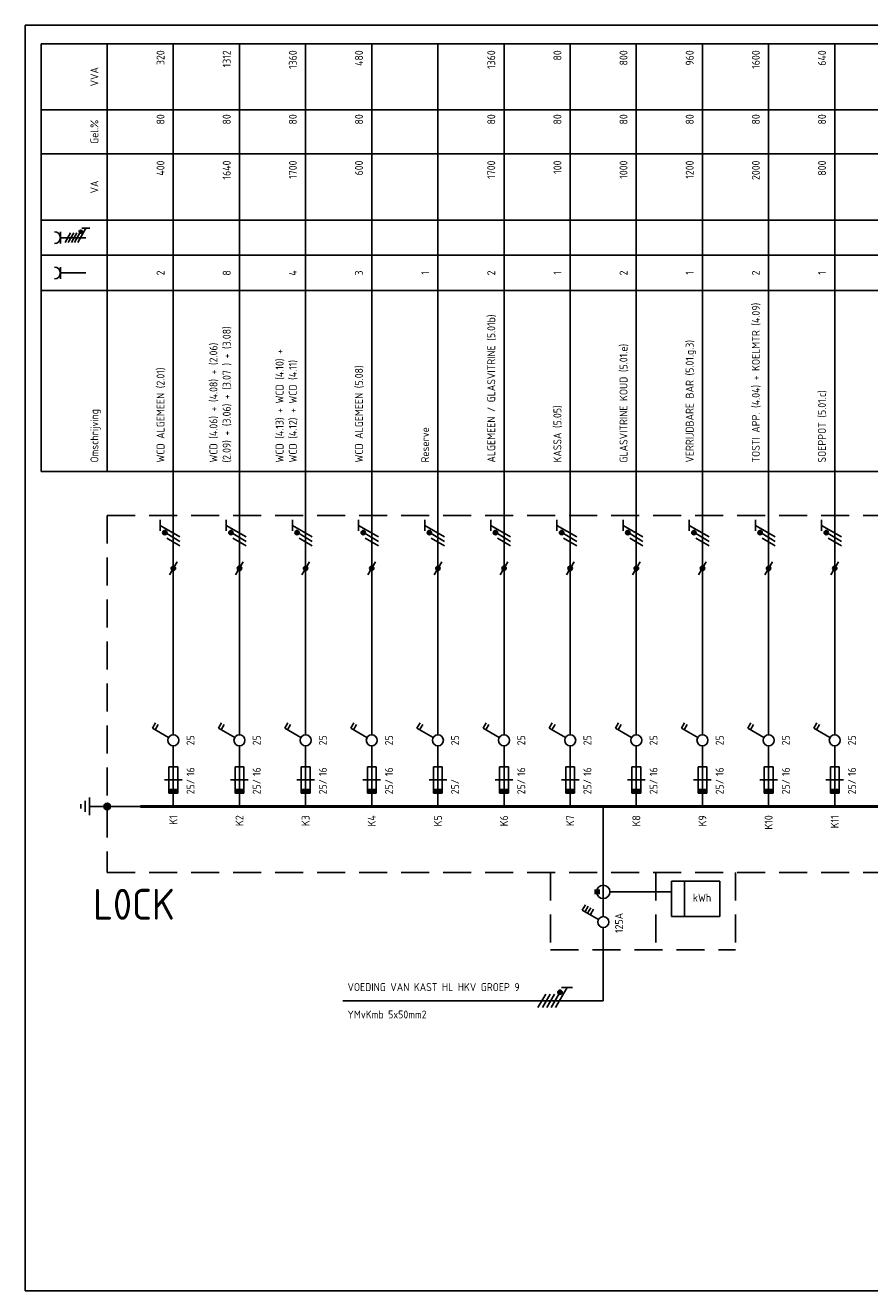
# Model space of a CAD drawing. Extents: x -155 to 649, y 6 to 293.
# Tile 1 of 3: x -155 to 36, y 6 to 293. Entities that reach past the tile are written whole.
import ezdxf
from ezdxf.enums import TextEntityAlignment as Align

# ---------------------------------------------------------------- set-up
doc = ezdxf.new("R2010")
doc.units = 0
doc.linetypes.add('HIDDEN', pattern=[9.525, 6.35, -3.175])
doc.layers.get('0').update_dxf_attribs({"linetype": 'CONTINUOUS'})
for name, color, linetype in [('EL$1----', 3, 'CONTINUOUS'), ('EL$1----_L0K', 3, 'CONTINUOUS'), ('EL6112--', 3, 'CONTINUOUS'), ('EL6121--', 3, 'CONTINUOUS'), ('VPORT', 30, 'CONTINUOUS')]:
    doc.layers.add(name, color=color, linetype=linetype)
doc.styles.add('BURO-018', font='iso.shx', dxfattribs={"height": 1.8})

# ---------------------------------------------------------------- blocks, each defined once
blk = doc.blocks.new('B2')
at = {"color": 0, "linetype": 'Continuous'}
for p, q in [((0, 16.25), (0, 21)), ((-4.75, 17.74), (-4.05, 18.95)), ((-1.08, 15.62), (-4.75, 17.74)), ((-4.14, 17.39), (-3.44, 18.6)), ((0, 0), (0, 13.75)), ((-1, 9), (-1, 3)), ((1, 9), (-1, 9)), ((1, 3), (1, 9)), ((2, 6), (-2, 6)), ((-1, 3), (1, 3))]:
    blk.add_line(p, q, dxfattribs=at)
blk.add_circle((0, 15), 1.25, dxfattribs=at)
blk.add_solid([(-1, 3), (-1, 4), (1, 3), (1, 4)], dxfattribs=at)
at = {"color": 1, "linetype": 'Continuous', "style": 'BURO-018'}
blk.add_attdef('E_IGS', text='', height=1.8, rotation=90, dxfattribs=at).set_placement((3, 15), align=Align.TOP_CENTER)
at = {"color": 1, "style": 'BURO-018'}
blk.add_attdef('E_VRIJ1', (-3, 3), '', height=1.8, rotation=90, dxfattribs=at)
at = {"color": 1, "linetype": 'Continuous', "style": 'BURO-018'}
blk.add_attdef('E_ISP', text='', height=1.8, rotation=90, dxfattribs=at).set_placement((3, 6.9), align=Align.TOP_LEFT)
blk.add_attdef('E_ISPH', text='', height=1.8, rotation=90, dxfattribs=at).set_placement((3, 6.2), align=Align.TOP_RIGHT)
blk = doc.blocks.new('m1')
at = {"color": 0, "linetype": 'Continuous'}
blk.add_line((0, 21), (0, 33), dxfattribs=at)
blk = doc.blocks.new('b1s')
at = {"color": 0, "linetype": 'Continuous'}
blk.add_line((0, 33), (0, 54), dxfattribs=at)
blk = doc.blocks.new('m1s')
at = {"color": 0, "linetype": 'Continuous'}
blk.add_line((0, 54), (0, 66), dxfattribs=at)
blk = doc.blocks.new('KOLNR6')
at = {"color": 0, "linetype": 'Continuous'}
for p, q in [((-3.5, -1.5), (-3.5, 1.5)), ((3, 0), (-3.5, 0))]:
    blk.add_line(p, q, dxfattribs=at)
blk.add_arc((-5, 0), 1.5, 270, 90, dxfattribs=at)
blk = doc.blocks.new('KOLNR7')
at = {"color": 0, "linetype": 'Continuous'}
for p, q in [((-3.5, -1.5), (-3.5, 1.5)), ((3, 0), (-3.5, 0)), ((-2.29, -1.2), (-0.91, 1.2)), ((-1.49, -1.2), (-0.11, 1.2)), ((-0.69, -1.2), (0.69, 1.2)), ((0.11, -1.2), (1.49, 1.2)), ((2.99, 2.4), (0.91, -1.2)), ((3.99, 2.4), (1.99, 2.4))]:
    blk.add_line(p, q, dxfattribs=at)
at = {"color": 0, "linetype": 'Continuous', "const_width": 0.4}
blk.add_lwpolyline([(1.69, 1.35, 1), (1.69, 1.75, 1)], format="xyb", close=True, dxfattribs=at)
at = {"color": 0, "linetype": 'Continuous'}
blk.add_circle((1.69, 1.55), 0.4, dxfattribs=at)
blk.add_arc((-5, 0), 1.5, 270, 90, dxfattribs=at)
blk = doc.blocks.new('111104A')
at = {"color": 0, "linetype": 'Continuous'}
for p, q in [((-3, 4.98), (-3, 2.48)), ((-3, 3.73), (1.5, 1.13)), ((1.5, 0.13), (-1.5, 1.87)), ((1.5, -0.87), (-1.5, 0.87))]:
    blk.add_line(p, q, dxfattribs=at)
at = {"color": 0, "linetype": 'Continuous', "const_width": 0.5}
blk.add_lwpolyline([(-1.68, 2.12, 1), (-2.18, 2.12, 1)], format="xyb", close=True, dxfattribs=at)
at = {"color": 0, "linetype": 'Continuous'}
blk.add_circle((-1.93, 2.12), 0.5, dxfattribs=at)
at = {"color": 0, "linetype": 'Continuous', "style": 'BURO-018', "flags": 1}
blk.add_attdef('E_MATCODE', text='', height=1.8, dxfattribs=at).set_placement((0, 0), align=Align.MIDDLE)
blk = doc.blocks.new('0302A1_')
at = {"color": 0, "linetype": 'Continuous'}
blk.add_line((-0.87, -1.5), (0.87, 1.5), dxfattribs=at)
at = {"color": 0, "const_width": 0.5}
blk.add_lwpolyline([(-0.25, 0, 1), (0.25, 0, 1)], format="xyb", close=True, dxfattribs=at)
at = {"color": 0, "linetype": 'Continuous'}
blk.add_circle((0, 0), 0.5, dxfattribs=at)
blk = doc.blocks.new('1114A3A')
at = {"color": 0, "linetype": 'Continuous'}
for p, q in [((0.62, 1.08), (2.74, 4.75)), ((1.69, 2.93), (2.9, 2.23)), ((2.04, 3.54), (3.25, 2.84)), ((2.39, 4.14), (3.6, 3.44)), ((2.74, 4.75), (3.95, 4.05))]:
    blk.add_line(p, q, dxfattribs=at)
blk.add_circle((0, 0), 1.25, dxfattribs=at)
at = {"color": 0, "linetype": 'Continuous', "style": 'BURO-018', "flags": 1}
for tag, p in [('E_ID', (0, 0.08)), ('E_MATCODE', (0, -4.92))]:
    blk.add_attdef(tag, p, '', height=1.8, dxfattribs=at)
at = {"color": 0, "linetype": 'Continuous', "style": 'BURO-018'}
blk.add_attdef('E_IGS', text='', height=1.8, dxfattribs=at).set_placement((3, 0.08), align=Align.MIDDLE_LEFT)
blk = doc.blocks.new('111104')
at = {"color": 0, "linetype": 'Continuous'}
for p, q in [((-3, 6.98), (-3, 4.48)), ((-3, 5.73), (1.5, 3.13)), ((1.5, 2.13), (-1.5, 3.87)), ((1.5, 1.13), (-1.5, 2.87)), ((1.5, 0.13), (-1.5, 1.87)), ((1.5, -0.87), (-1.5, 0.87))]:
    blk.add_line(p, q, dxfattribs=at)
at = {"color": 0, "linetype": 'Continuous', "const_width": 0.5}
blk.add_lwpolyline([(-1.68, 4.12, 1), (-2.18, 4.12, 1)], format="xyb", close=True, dxfattribs=at)
at = {"color": 0, "linetype": 'Continuous'}
blk.add_circle((-1.93, 4.12), 0.5, dxfattribs=at)
at = {"color": 0, "linetype": 'Continuous', "style": 'BURO-018', "flags": 1}
blk.add_attdef('E_MATCODE', text='', height=1.8, dxfattribs=at).set_placement((0, 0), align=Align.MIDDLE)
blk = doc.blocks.new('E00005')
at = {"color": 0, "linetype": 'Continuous'}
for p, q in [((2, 5.75), (-2, 5.75)), ((1.25, 6.75), (-1.25, 6.75)), ((0.5, 7.75), (-0.5, 7.75)), ((0, 5.75), (0, 2.5))]:
    blk.add_line(p, q, dxfattribs=at)
at = {"color": 0, "linetype": 'Continuous', "const_width": 0.75}
blk.add_lwpolyline([(-0.375, 1.75, 1), (0.375, 1.75, 1)], format="xyb", close=True, dxfattribs=at)
at = {"color": 0, "linetype": 'Continuous'}
blk.add_circle((0, 1.75), 0.75, dxfattribs=at)
at = {"color": 0, "linetype": 'Continuous', "style": 'BURO-018', "flags": 1}
blk.add_attdef('E_MATCODE', text='', height=1.8, dxfattribs=at).set_placement((0, 0), align=Align.MIDDLE)

msp = doc.modelspace()

# ---------------------------------------------------------------- linework, layer by layer
at = {"layer": 'EL$1----'}
for p, q in [((-23.98, 115.88), (-23.98, 90.9)), ((-23.98, 71.8), (-83.02, 71.8))]:
    msp.add_line(p, q, dxfattribs=at)
at = {"layer": 'EL$1----', "linetype": 'Continuous'}
for p, q in [((-8.52, 98.91), (2.48, 98.91)), ((-8.52, 90.91), (-8.52, 98.91)), ((-5.52, 98.91), (-5.52, 90.91)), ((2.48, 98.91), (2.48, 90.91)), ((2.48, 90.91), (-8.52, 90.91))]:
    msp.add_line(p, q, dxfattribs=at)
at = {"layer": 'EL$1----', "color": 1}
for p, q in [((-25.95, 96.91), (-24.74, 96.91)), ((-25.95, 96.51), (-24.74, 96.51)), ((-25.95, 96.1), (-24.74, 96.1)), ((-22.46, 96.51), (-8.52, 96.51))]:
    msp.add_line(p, q, dxfattribs=at)
msp.add_circle((-23.98, 96.51), 1.52, dxfattribs=at)
at = {"layer": 'EL$1----_L0K', "color": 1}
for p, q in [((-151.48, 288.88), (193.52, 288.88)), ((-151.48, 191.88), (-151.48, 288.88)), ((-136.48, 191.88), (-136.48, 288.88)), ((-151.48, 273.88), (193.52, 273.88)), ((-151.48, 263.88), (193.52, 263.88)), ((-151.48, 248.88), (193.52, 248.88)), ((-151.48, 248.88), (193.52, 248.88)), ((-151.48, 248.88), (193.52, 248.88)), ((-151.48, 248.88), (193.52, 248.88)), ((-151.48, 248.88), (193.52, 248.88)), ((-151.48, 248.88), (193.52, 248.88)), ((-151.48, 248.88), (193.52, 248.88)), ((-151.48, 240.88), (193.52, 240.88)), ((-151.48, 232.88), (193.52, 232.88)), ((-151.48, 232.88), (193.52, 232.88)), ((-151.48, 232.88), (193.52, 232.88)), ((-151.48, 232.88), (193.52, 232.88)), ((-151.48, 232.88), (193.52, 232.88)), ((-151.48, 191.88), (193.52, 191.88))]:
    msp.add_line(p, q, dxfattribs=at)
at = {"layer": 'EL$1----_L0K'}
for p, q in [((-121.48, 181.88), (-121.48, 288.88)), ((-106.48, 181.88), (-106.48, 288.88)), ((-91.48, 181.88), (-91.48, 288.88)), ((-76.48, 181.88), (-76.48, 288.88)), ((-61.48, 181.88), (-61.48, 288.88)), ((-46.48, 181.88), (-46.48, 288.88)), ((-31.48, 181.88), (-31.48, 288.88)), ((-16.48, 181.88), (-16.48, 288.88)), ((-1.48, 181.88), (-1.48, 288.88)), ((13.52, 181.88), (13.52, 288.88)), ((28.52, 181.88), (28.52, 288.88))]:
    msp.add_line(p, q, dxfattribs=at)
at = {"layer": 'EL$1----_L0K', "color": 1, "linetype": 'HIDDEN'}
for p, q in [((-136.48, 181.88), (220.17, 181.88)), ((-136.48, 181.88), (-136.48, 100.88)), ((-136.48, 100.88), (202.17, 100.88)), ((-35.91, 100.88), (-35.91, 83.38)), ((-12.05, 100.88), (-12.05, 83.38)), ((5.99, 100.88), (5.99, 83.38)), ((-35.91, 83.38), (5.99, 83.38))]:
    msp.add_line(p, q, dxfattribs=at)
at = {"layer": 'EL$1----_L0K', "const_width": 0.7}
for points in [[(-113.98, 115.88), (-128.98, 115.88)], [(-98.98, 115.88), (-113.98, 115.88)], [(-83.98, 115.88), (-98.98, 115.88)], [(-68.98, 115.88), (-83.98, 115.88)], [(-53.98, 115.88), (-68.98, 115.88)], [(-38.98, 115.88), (-53.98, 115.88)], [(-23.98, 115.88), (-38.98, 115.88)], [(-8.98, 115.88), (-23.98, 115.88)], [(6.02, 115.88), (-8.98, 115.88)], [(21.02, 115.88), (6.02, 115.88)], [(36.02, 115.88), (21.02, 115.88)], [(51.02, 115.88), (36.02, 115.88)]]:
    msp.add_lwpolyline(points, dxfattribs=at)
at = {"layer": 'EL6112--'}
msp.add_line((-23.98, 88.4), (-23.98, 71.8), dxfattribs=at)
at = {"layer": 'EL6121--'}
msp.add_line((-128.98, 115.88), (-136.48, 115.88), dxfattribs=at)
at = {"layer": 'VPORT'}
msp.add_lwpolyline([(-155.05, 293.05), (-155.05, 6.05), (39.95, 6.05), (39.95, 75.05), (234.95, 75.05), (234.95, 293.05)], close=True, dxfattribs=at)

# ---------------------------------------------------------------- block references
at = {"layer": 'EL$1----'}
for p in [(-121.48, 169.88), (-106.48, 169.88), (-91.48, 169.88), (-76.48, 169.88), (-61.48, 169.88), (-46.48, 169.88), (-31.48, 169.88), (-16.48, 169.88), (-1.48, 169.88), (13.52, 169.88), (28.52, 169.88)]:
    msp.add_blockref('0302A1_', p, dxfattribs=at)
ref = msp.add_blockref('1114A3A', (-23.98, 89.65), dxfattribs=dict(at, rotation=90))
ref.add_attrib('E_IGS', '125A', dxfattribs={"layer": '0', "color": 2, "linetype": 'Continuous', "height": 1.8, "rotation": 90, "style": 'BURO-018'}).set_placement((-20.4, 87.18), align=Align.MIDDLE_LEFT)
at = {"layer": 'EL$1----_L0K', "xscale": 0.8888888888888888, "yscale": 0.8888888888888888, "zscale": 0.8888888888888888}
for name, p in [('KOLNR7', (-143.98, 244.88)), ('KOLNR6', (-143.98, 236.88))]:
    msp.add_blockref(name, p, dxfattribs=at)
at = {"layer": 'EL$1----_L0K'}
for name, p in [('m1s', (-121.48, 115.88)), ('m1s', (-106.48, 115.88)), ('m1s', (-91.48, 115.88)), ('m1s', (-76.48, 115.88)), ('m1s', (-61.48, 115.88)), ('m1s', (-46.48, 115.88)), ('m1s', (-31.48, 115.88)), ('m1s', (-16.48, 115.88)), ('m1s', (-1.48, 115.88)), ('m1s', (13.52, 115.88)), ('m1s', (28.52, 115.88)), ('b1s', (-121.48, 115.88)), ('b1s', (-106.48, 115.88)), ('b1s', (-91.48, 115.88)), ('b1s', (-76.48, 115.88)), ('b1s', (-61.48, 115.88)), ('b1s', (-46.48, 115.88)), ('b1s', (-31.48, 115.88)), ('b1s', (-16.48, 115.88)), ('b1s', (-1.48, 115.88)), ('b1s', (13.52, 115.88)), ('b1s', (28.52, 115.88)), ('m1', (-121.48, 115.88)), ('m1', (-106.48, 115.88)), ('m1', (-91.48, 115.88)), ('m1', (-76.48, 115.88)), ('m1', (-61.48, 115.88)), ('m1', (-46.48, 115.88)), ('m1', (-31.48, 115.88)), ('m1', (-16.48, 115.88)), ('m1', (-1.48, 115.88)), ('m1', (13.52, 115.88)), ('m1', (28.52, 115.88))]:
    msp.add_blockref(name, p, dxfattribs=at)
ref = msp.add_blockref('B2', (-121.48, 115.88), dxfattribs=at)
ref.add_attrib('E_ISPH', '25/', dxfattribs={"layer": '0', "color": 2, "linetype": 'Continuous', "height": 1.8, "rotation": 90, "style": 'BURO-018'}).set_placement((-118.48, 122.08), align=Align.TOP_RIGHT)
ref.add_attrib('E_ISP', '16', dxfattribs={"layer": '0', "color": 2, "linetype": 'Continuous', "height": 1.8, "rotation": 90, "style": 'BURO-018'}).set_placement((-118.48, 122.78), align=Align.TOP_LEFT)
ref.add_attrib('E_IGS', '25', dxfattribs={"layer": '0', "color": 2, "linetype": 'Continuous', "height": 1.8, "rotation": 90, "style": 'BURO-018'}).set_placement((-118.48, 130.88), align=Align.TOP_CENTER)
ref = msp.add_blockref('B2', (-106.48, 115.88), dxfattribs=at)
ref.add_attrib('E_ISPH', '25/', dxfattribs={"layer": '0', "color": 2, "linetype": 'Continuous', "height": 1.8, "rotation": 90, "style": 'BURO-018'}).set_placement((-103.48, 122.08), align=Align.TOP_RIGHT)
ref.add_attrib('E_ISP', '16', dxfattribs={"layer": '0', "color": 2, "linetype": 'Continuous', "height": 1.8, "rotation": 90, "style": 'BURO-018'}).set_placement((-103.48, 122.78), align=Align.TOP_LEFT)
ref.add_attrib('E_IGS', '25', dxfattribs={"layer": '0', "color": 2, "linetype": 'Continuous', "height": 1.8, "rotation": 90, "style": 'BURO-018'}).set_placement((-103.48, 130.88), align=Align.TOP_CENTER)
ref = msp.add_blockref('B2', (-91.48, 115.88), dxfattribs=at)
ref.add_attrib('E_ISPH', '25/', dxfattribs={"layer": '0', "color": 2, "linetype": 'Continuous', "height": 1.8, "rotation": 90, "style": 'BURO-018'}).set_placement((-88.48, 122.08), align=Align.TOP_RIGHT)
ref.add_attrib('E_ISP', '16', dxfattribs={"layer": '0', "color": 2, "linetype": 'Continuous', "height": 1.8, "rotation": 90, "style": 'BURO-018'}).set_placement((-88.48, 122.78), align=Align.TOP_LEFT)
ref.add_attrib('E_IGS', '25', dxfattribs={"layer": '0', "color": 2, "linetype": 'Continuous', "height": 1.8, "rotation": 90, "style": 'BURO-018'}).set_placement((-88.48, 130.88), align=Align.TOP_CENTER)
ref = msp.add_blockref('B2', (-76.48, 115.88), dxfattribs=at)
ref.add_attrib('E_ISPH', '25/', dxfattribs={"layer": '0', "color": 2, "linetype": 'Continuous', "height": 1.8, "rotation": 90, "style": 'BURO-018'}).set_placement((-73.48, 122.08), align=Align.TOP_RIGHT)
ref.add_attrib('E_ISP', '16', dxfattribs={"layer": '0', "color": 2, "linetype": 'Continuous', "height": 1.8, "rotation": 90, "style": 'BURO-018'}).set_placement((-73.48, 122.78), align=Align.TOP_LEFT)
ref.add_attrib('E_IGS', '25', dxfattribs={"layer": '0', "color": 2, "linetype": 'Continuous', "height": 1.8, "rotation": 90, "style": 'BURO-018'}).set_placement((-73.48, 130.88), align=Align.TOP_CENTER)
ref = msp.add_blockref('B2', (-61.48, 115.88), dxfattribs=at)
ref.add_attrib('E_ISPH', '25/', dxfattribs={"layer": '0', "color": 2, "linetype": 'Continuous', "height": 1.8, "rotation": 90, "style": 'BURO-018'}).set_placement((-58.48, 122.08), align=Align.TOP_RIGHT)
ref.add_attrib('E_IGS', '25', dxfattribs={"layer": '0', "color": 2, "linetype": 'Continuous', "height": 1.8, "rotation": 90, "style": 'BURO-018'}).set_placement((-58.48, 130.88), align=Align.TOP_CENTER)
ref = msp.add_blockref('B2', (-46.48, 115.88), dxfattribs=at)
ref.add_attrib('E_ISPH', '25/', dxfattribs={"layer": '0', "color": 2, "linetype": 'Continuous', "height": 1.8, "rotation": 90, "style": 'BURO-018'}).set_placement((-43.48, 122.08), align=Align.TOP_RIGHT)
ref.add_attrib('E_ISP', '16', dxfattribs={"layer": '0', "color": 2, "linetype": 'Continuous', "height": 1.8, "rotation": 90, "style": 'BURO-018'}).set_placement((-43.48, 122.78), align=Align.TOP_LEFT)
ref.add_attrib('E_IGS', '25', dxfattribs={"layer": '0', "color": 2, "linetype": 'Continuous', "height": 1.8, "rotation": 90, "style": 'BURO-018'}).set_placement((-43.48, 130.88), align=Align.TOP_CENTER)
ref = msp.add_blockref('B2', (-31.48, 115.88), dxfattribs=at)
ref.add_attrib('E_ISPH', '25/', dxfattribs={"layer": '0', "color": 2, "linetype": 'Continuous', "height": 1.8, "rotation": 90, "style": 'BURO-018'}).set_placement((-28.48, 122.08), align=Align.TOP_RIGHT)
ref.add_attrib('E_ISP', '16', dxfattribs={"layer": '0', "color": 2, "linetype": 'Continuous', "height": 1.8, "rotation": 90, "style": 'BURO-018'}).set_placement((-28.48, 122.78), align=Align.TOP_LEFT)
ref.add_attrib('E_IGS', '25', dxfattribs={"layer": '0', "color": 2, "linetype": 'Continuous', "height": 1.8, "rotation": 90, "style": 'BURO-018'}).set_placement((-28.48, 130.88), align=Align.TOP_CENTER)
ref = msp.add_blockref('B2', (-16.48, 115.88), dxfattribs=at)
ref.add_attrib('E_ISPH', '25/', dxfattribs={"layer": '0', "color": 2, "linetype": 'Continuous', "height": 1.8, "rotation": 90, "style": 'BURO-018'}).set_placement((-13.48, 122.08), align=Align.TOP_RIGHT)
ref.add_attrib('E_ISP', '16', dxfattribs={"layer": '0', "color": 2, "linetype": 'Continuous', "height": 1.8, "rotation": 90, "style": 'BURO-018'}).set_placement((-13.48, 122.78), align=Align.TOP_LEFT)
ref.add_attrib('E_IGS', '25', dxfattribs={"layer": '0', "color": 2, "linetype": 'Continuous', "height": 1.8, "rotation": 90, "style": 'BURO-018'}).set_placement((-13.48, 130.88), align=Align.TOP_CENTER)
ref = msp.add_blockref('B2', (-1.48, 115.88), dxfattribs=at)
ref.add_attrib('E_ISPH', '25/', dxfattribs={"layer": '0', "color": 2, "linetype": 'Continuous', "height": 1.8, "rotation": 90, "style": 'BURO-018'}).set_placement((1.52, 122.08), align=Align.TOP_RIGHT)
ref.add_attrib('E_ISP', '16', dxfattribs={"layer": '0', "color": 2, "linetype": 'Continuous', "height": 1.8, "rotation": 90, "style": 'BURO-018'}).set_placement((1.52, 122.78), align=Align.TOP_LEFT)
ref.add_attrib('E_IGS', '25', dxfattribs={"layer": '0', "color": 2, "linetype": 'Continuous', "height": 1.8, "rotation": 90, "style": 'BURO-018'}).set_placement((1.52, 130.88), align=Align.TOP_CENTER)
ref = msp.add_blockref('B2', (13.52, 115.88), dxfattribs=at)
ref.add_attrib('E_ISPH', '25/', dxfattribs={"layer": '0', "color": 2, "linetype": 'Continuous', "height": 1.8, "rotation": 90, "style": 'BURO-018'}).set_placement((16.52, 122.08), align=Align.TOP_RIGHT)
ref.add_attrib('E_ISP', '16', dxfattribs={"layer": '0', "color": 2, "linetype": 'Continuous', "height": 1.8, "rotation": 90, "style": 'BURO-018'}).set_placement((16.52, 122.78), align=Align.TOP_LEFT)
ref.add_attrib('E_IGS', '25', dxfattribs={"layer": '0', "color": 2, "linetype": 'Continuous', "height": 1.8, "rotation": 90, "style": 'BURO-018'}).set_placement((16.52, 130.88), align=Align.TOP_CENTER)
ref = msp.add_blockref('B2', (28.52, 115.88), dxfattribs=at)
ref.add_attrib('E_ISPH', '25/', dxfattribs={"layer": '0', "color": 2, "linetype": 'Continuous', "height": 1.8, "rotation": 90, "style": 'BURO-018'}).set_placement((31.52, 122.08), align=Align.TOP_RIGHT)
ref.add_attrib('E_ISP', '16', dxfattribs={"layer": '0', "color": 2, "linetype": 'Continuous', "height": 1.8, "rotation": 90, "style": 'BURO-018'}).set_placement((31.52, 122.78), align=Align.TOP_LEFT)
ref.add_attrib('E_IGS', '25', dxfattribs={"layer": '0', "color": 2, "linetype": 'Continuous', "height": 1.8, "rotation": 90, "style": 'BURO-018'}).set_placement((31.52, 130.88), align=Align.TOP_CENTER)
at = {"layer": 'EL6112--'}
for p in [(-121.48, 175.88), (-106.48, 175.88), (-91.48, 175.88), (-76.48, 175.88), (-61.48, 175.88), (-46.48, 175.88), (-31.48, 175.88), (-16.48, 175.88), (-1.48, 175.88), (13.52, 175.88), (28.52, 175.88)]:
    msp.add_blockref('111104A', p, dxfattribs=at)
at = {"layer": 'EL6112--', "rotation": 270}
msp.add_blockref('111104', (-37.91, 71.8), dxfattribs=at)
at = {"layer": 'EL6121--', "rotation": 90}
msp.add_blockref('E00005', (-134.73, 115.88), dxfattribs=at)

# ---------------------------------------------------------------- texts
at = {"layer": 'EL$1----', "color": 2, "style": 'BURO-018'}
msp.add_text('kWh', height=1.8, dxfattribs=at).set_placement((-1.58, 94.28), align=Align.CENTER)
for s, p in [('VOEDING VAN KAST HL HKV GROEP 9', (-81.98, 74.01)), ('YMvKmb 5x50mm2', (-81.98, 67.8))]:
    msp.add_text(s, height=1.8, dxfattribs=at).set_placement(p)
at = {"layer": 'EL$1----_L0K', "color": 2, "style": 'BURO-018'}
for s, p in [('320', (-123.48, 287.38)), ('1312', (-108.48, 287.38)), ('1360', (-93.48, 287.38)), ('480', (-78.48, 287.38)), ('1360', (-48.48, 287.38)), ('80', (-33.48, 287.38)), ('800', (-18.48, 287.38)), ('960', (-3.48, 287.38)), ('1600', (11.52, 287.38)), ('640', (26.52, 287.38)), ('80', (-123.48, 272.88)), ('80', (-108.48, 272.88)), ('80', (-93.48, 272.88)), ('80', (-78.48, 272.88)), ('80', (-48.48, 272.88)), ('80', (-33.48, 272.88)), ('80', (-18.48, 272.88)), ('80', (-3.48, 272.88)), ('80', (11.52, 272.88)), ('80', (26.52, 272.88)), ('400', (-123.48, 262.38)), ('1640', (-108.48, 262.38)), ('1700', (-93.48, 262.38)), ('600', (-78.48, 262.38)), ('1700', (-48.48, 262.38)), ('100', (-33.48, 262.38)), ('1000', (-18.48, 262.38)), ('1200', (-3.48, 262.38)), ('2000', (11.52, 262.38)), ('800', (26.52, 262.38))]:
    msp.add_text(s, height=1.8, rotation=90, dxfattribs=at).set_placement(p, align=Align.RIGHT)
for s, p in [('VVA', (-138.48, 281.38)), ('Gel.%', (-138.48, 268.88)), ('VA', (-138.48, 256.38)), ('2', (-123.48, 236.88)), ('8', (-108.48, 236.88)), ('4', (-93.48, 236.88)), ('3', (-78.48, 236.88)), ('1', (-63.48, 236.88)), ('2', (-48.48, 236.88)), ('1', (-33.48, 236.88)), ('2', (-18.48, 236.88)), ('1', (-3.48, 236.88)), ('2', (11.52, 236.88)), ('1', (26.52, 236.88))]:
    msp.add_text(s, height=1.8, rotation=90, dxfattribs=at).set_placement(p, align=Align.CENTER)
for s, p in [('TOSTI APP. (4.04) + KOELMTR (4.09)', (11.52, 193.88)), ('ALGEMEEN / GLASVITRINE (5.01b)', (-48.48, 193.88)), ('(2.09) + (3.06) + (3.07 ) + (3.08)', (-108.48, 193.88)), ('GLASVITRINE KOUD (5.01.e)', (-18.48, 193.88)), ('VERRIJDBARE BAR (5.01.g.3)', (-3.48, 193.88)), ('WCD (4.06) + (4.08) + (2.06)', (-111.48, 193.88)), ('WCD (4.13) + WCD (4.10) + ', (-96.48, 193.88)), ('WCD ALGEMEEN (2.01)', (-123.48, 193.88)), ('WCD (4.12) + WCD (4.11)', (-93.48, 193.88)), ('WCD ALGEMEEN (5.08)', (-78.48, 193.88)), ('SOEPPOT (5.01.c)', (26.52, 193.88)), ('Omschrijving', (-138.48, 193.88)), ('KASSA (5.05)', (-33.48, 193.88)), ('Reserve', (-63.48, 193.88))]:
    msp.add_text(s, height=1.8, rotation=90, dxfattribs=at).set_placement(p)
for s, p in [('K1', (-121.48, 113.88)), ('K2', (-106.48, 113.88)), ('K3', (-91.48, 113.88)), ('K4', (-76.48, 113.88)), ('K5', (-61.48, 113.88)), ('K6', (-46.48, 113.88)), ('K7', (-31.48, 113.88)), ('K8', (-16.48, 113.88)), ('K9', (-1.48, 113.88)), ('K10', (13.52, 113.88)), ('K11', (28.52, 113.88))]:
    msp.add_text(s, height=1.8, rotation=90, dxfattribs=at).set_placement(p, align=Align.MIDDLE_RIGHT)
at = {"layer": 'EL$1----_L0K', "color": 4, "style": 'BURO-018'}
msp.add_text('L0CK', height=7, dxfattribs=at).set_placement((-121.15, 93.69), align=Align.MIDDLE_RIGHT)

doc.saveas('drawing.dxf')
